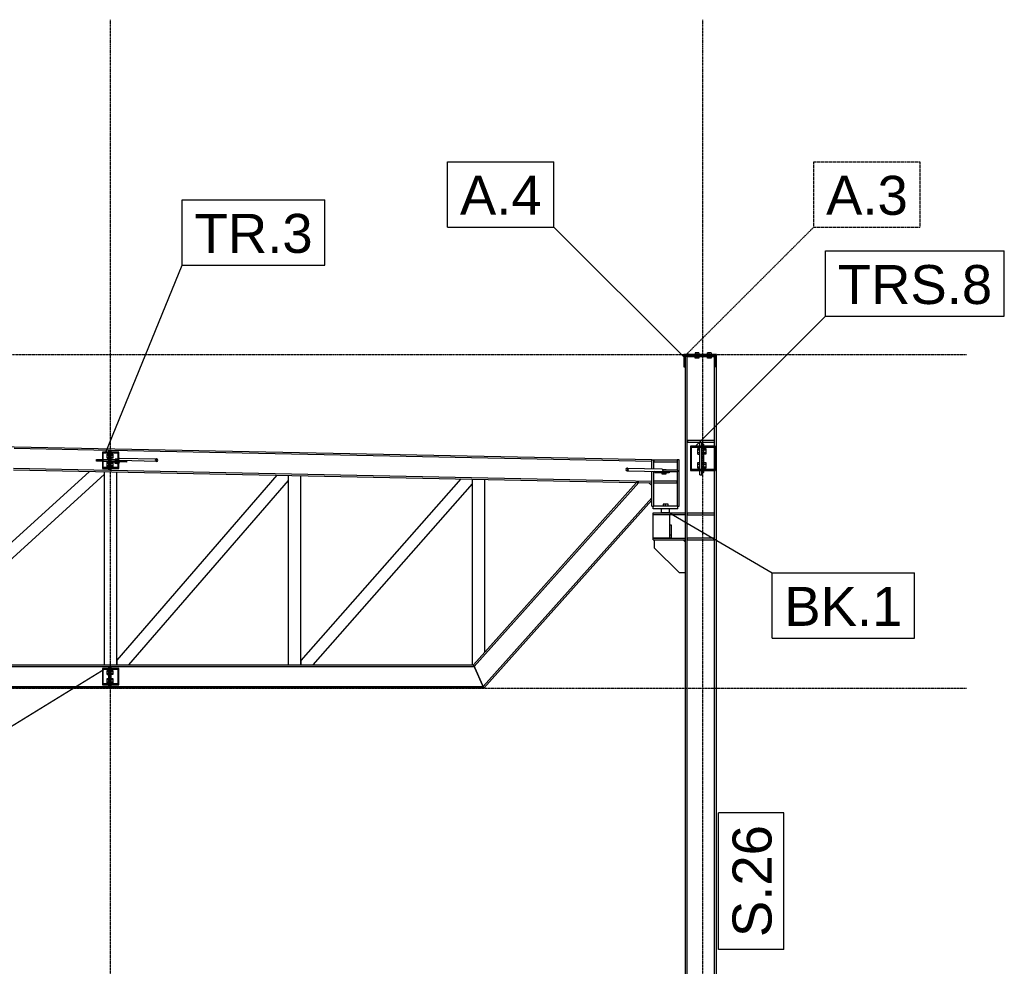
# Model space of a CAD drawing. Header units: millimetres. Extents: x 0 to 42000, y 0 to 29700.
# Tile 23 of 29: x 23955 to 28776, y 9554 to 14192. Entities that reach past the tile are written whole.
import ezdxf

# ---------------------------------------------------------------- set-up
doc = ezdxf.new("R2010")
doc.units = ezdxf.units.MM
doc.linetypes.add('DXK_LINE_DOT2', pattern=[3.9198, 1.9599, -1.9599])
doc.linetypes.add('DXK_LINE_DOT3', pattern=[5.9187, 2.979, -0.9799, 0.9799, -0.9799])
for name, color, linetype in [('TS_INNE_OBIEKTY', 7, 'Continuous'), ('TS_LINIE_WIDOCZNE', 7, 'Continuous'), ('TS_OPISY', 7, 'Continuous'), ('TS_OPISY_LINIE', 7, 'Continuous'), ('TS_OPISY_RAMKA', 7, 'Continuous'), ('TS_WYPELNIENIE', 7, 'Continuous')]:
    doc.layers.add(name, color=color, linetype=linetype)
doc.styles.add('Arial', font='ARIAL.TTF', dxfattribs={"height": 0.2})

# ---------------------------------------------------------------- blocks, each defined once
blk = doc.blocks.new('Part-293068075-1338 - 1320')
at = {"layer": 'TS_LINIE_WIDOCZNE', "color": 1, "linetype": 'Continuous'}
for p, q in [((27214.7, 7561.5), (27214.7, 12541.5)), ((27223.7, 12541.5), (27214.7, 12541.5)), ((27223.7, 7561.5), (27223.7, 12541.5)), ((27357.7, 12102.7), (27357.7, 12541.5)), ((27357.7, 12541.5), (27362.7, 12541.5)), ((27366.7, 7841.5), (27366.7, 12491.5)), ((27357.7, 7841.5), (27357.7, 11982.7)), ((27357.7, 7764.5), (27357.7, 7838.5)), ((27357.7, 7561.5), (27357.7, 7761.5)), ((27366.7, 7561.5), (27366.7, 7761.5))]:
    blk.add_line(p, q, dxfattribs=at)
blk = doc.blocks.new('Part-293068075-1742 - 1320')
at = {"layer": 'TS_LINIE_WIDOCZNE', "color": 1, "linetype": 'Continuous'}
for p, q in [((27060.7, 12035.2), (27174.7, 12035.2)), ((27060.7, 12035.2), (27060.7, 12025.2)), ((27060.7, 12025.2), (27174.7, 12025.2)), ((27174.7, 12035.2), (27174.7, 12025.2))]:
    blk.add_line(p, q, dxfattribs=at)
blk = doc.blocks.new('Part-293068075-1354 - 1320')
at = {"layer": 'TS_WYPELNIENIE', "linetype": 'Continuous'}
h = blk.add_hatch(dxfattribs=at)
h.set_pattern_fill('', color=256, scale=70, style=0, pattern_type=0)
h.set_pattern_definition([(45, (27206.73, 12551.52), (-157.15, 157.15), [])])
h.paths.add_polyline_path([(27366.7, 12551.5), (27206.7, 12551.5), (27206.7, 12491.5), (27210.7, 12491.5), (27210.7, 12547.5), (27362.7, 12547.5), (27362.7, 12491.5), (27366.7, 12491.5)])
at = {"layer": 'TS_INNE_OBIEKTY', "color": 1, "linetype": 'Continuous'}
for p, q in [((27366.7, 12551.5), (27206.7, 12551.5)), ((27206.7, 12551.5), (27206.7, 12491.5)), ((27210.7, 12491.5), (27210.7, 12547.5)), ((27210.7, 12547.5), (27362.7, 12547.5)), ((27362.7, 12547.5), (27362.7, 12491.5)), ((27366.7, 12491.5), (27366.7, 12551.5)), ((27206.7, 12491.5), (27210.7, 12491.5)), ((27362.7, 12491.5), (27366.7, 12491.5))]:
    blk.add_line(p, q, dxfattribs=at)
blk = doc.blocks.new('Part-293068075-1750 - 1320')
at = {"layer": 'TS_LINIE_WIDOCZNE', "color": 1, "linetype": 'Continuous'}
for p, q in [((27224.7, 11766.1), (27224.7, 11776.1)), ((27224.7, 11776.1), (27356.7, 11776.1)), ((27224.7, 11766.1), (27356.7, 11766.1)), ((27356.7, 11766.1), (27356.7, 11776.1))]:
    blk.add_line(p, q, dxfattribs=at)
blk = doc.blocks.new('Part-293068075-1359 - 1320')
at = {"layer": 'TS_WYPELNIENIE', "linetype": 'Continuous'}
h = blk.add_hatch(dxfattribs=at)
h.set_pattern_fill('', color=256, scale=70, style=0, pattern_type=0)
h.set_pattern_definition([(45, (27240.23, 12102.66), (-157.15, 157.15), [])])
h.paths.add_polyline_path([(27360.2, 12102.7), (27240.2, 12102.7), (27240.2, 11982.7), (27360.2, 11982.7)])
h.paths.add_polyline_path([(27245.2, 11987.7), (27245.2, 12097.7), (27355.2, 12097.7), (27355.2, 11987.7)])
at = {"layer": 'TS_INNE_OBIEKTY', "color": 1, "linetype": 'Continuous'}
for p, q in [((27360.2, 12102.7), (27240.2, 12102.7)), ((27240.2, 12102.7), (27240.2, 11982.7)), ((27360.2, 11982.7), (27360.2, 12102.7)), ((27245.2, 12097.7), (27355.2, 12097.7)), ((27245.2, 11987.7), (27245.2, 12097.7)), ((27355.2, 12097.7), (27355.2, 11987.7)), ((27240.2, 11982.7), (27360.2, 11982.7)), ((27355.2, 11987.7), (27245.2, 11987.7))]:
    blk.add_line(p, q, dxfattribs=at)
blk = doc.blocks.new('Part-293068075-1732 - 1320')
at = {"layer": 'TS_LINIE_WIDOCZNE', "color": 1, "linetype": 'Continuous'}
for p, q in [((27056.7, 11767.6), (27056.7, 11776.1)), ((27056.7, 11776.1), (27214.7, 11776.1)), ((27056.7, 11767.6), (27214.7, 11767.6)), ((27056.7, 11643.1), (27056.7, 11651.6)), ((27056.7, 11651.6), (27214.7, 11651.6)), ((27056.7, 11643.1), (27214.7, 11643.1))]:
    blk.add_line(p, q, dxfattribs=at)
blk = doc.blocks.new('Bolt-293068075-1688 - 1320')
at = {"layer": 'TS_INNE_OBIEKTY', "color": 1, "linetype": 'Continuous'}
for p, q in [((24383.7, 10983.1), (24383.7, 11003.9)), ((24383.7, 11003.9), (24391.2, 11003.9)), ((24383.7, 10998.7), (24391.2, 10998.7)), ((24403.2, 11003.9), (24410.7, 11003.9)), ((24403.2, 10998.7), (24410.7, 10998.7)), ((24410.7, 11003.9), (24410.7, 10983.1)), ((24383.7, 10988.3), (24391.2, 10988.3)), ((24383.7, 10983.1), (24391.2, 10983.1)), ((24383.7, 10943.1), (24383.7, 10963.9)), ((24383.7, 10963.9), (24391.2, 10963.9)), ((24383.7, 10958.7), (24391.2, 10958.7)), ((24383.7, 10948.3), (24391.2, 10948.3)), ((24403.2, 10988.3), (24410.7, 10988.3)), ((24410.7, 10983.1), (24403.2, 10983.1)), ((24403.2, 10963.9), (24410.7, 10963.9)), ((24403.2, 10958.7), (24410.7, 10958.7)), ((24403.2, 10948.3), (24410.7, 10948.3)), ((24410.7, 10963.9), (24410.7, 10943.1)), ((24383.7, 10943.1), (24391.2, 10943.1)), ((24410.7, 10943.1), (24403.2, 10943.1))]:
    blk.add_line(p, q, dxfattribs=at)
blk = doc.blocks.new('Part-293068075-1734 - 1320')
at = {"layer": 'TS_LINIE_WIDOCZNE', "color": 1, "linetype": 'Continuous'}
for p, q in [((27056.7, 11767.6), (27136.7, 11767.6)), ((27056.7, 11651.6), (27056.7, 11767.6)), ((27136.7, 11767.6), (27136.7, 11651.6)), ((27136.7, 11651.6), (27056.7, 11651.6))]:
    blk.add_line(p, q, dxfattribs=at)
blk = doc.blocks.new('Bolt-293068075-2255 - 1320')
at = {"layer": 'TS_INNE_OBIEKTY', "color": 1, "linetype": 'Continuous'}
for p, q in [((24422.1, 12018.2), (24422.2, 12025.5)), ((24430.2, 12018), (24422.1, 12018.2)), ((24423.6, 12018.1), (24422.1, 12018.2)), ((24422.6, 12039.2), (24422.5, 12037.5)), ((24422.6, 12039.2), (24430.7, 12039)), ((24424.1, 12039.1), (24422.6, 12039.2)), ((24433.3, 12017.9), (24423.6, 12018.1)), ((24433.8, 12038.9), (24424.1, 12039.1)), ((24430.4, 12025.4), (24430.2, 12018)), ((24430.2, 12018), (24436.2, 12017.8)), ((24430.6, 12037.5), (24430.7, 12039)), ((24430.7, 12039), (24436.2, 12038.8)), ((24433.3, 12017.9), (24436.2, 12017.9)), ((24436.2, 12038.9), (24433.8, 12038.9)), ((24441.4, 12017.7), (24440.2, 12017.8)), ((24440.2, 12017.8), (24441.4, 12017.7)), ((24441.6, 12025.1), (24441.4, 12017.7))]:
    blk.add_line(p, q, dxfattribs=at)
blk = doc.blocks.new('Part-293068075-2257 - 1320')
at = {"layer": 'TS_LINIE_WIDOCZNE', "color": 1, "linetype": 'Continuous'}
for p, q in [((27065.1, 11979.1), (27065, 11973.1)), ((27065, 11973.1), (27097.9, 11972.6)), ((27101.9, 11972.6), (27065, 11973.1)), ((27065.1, 11979.1), (27102, 11978.6)), ((27097.9, 11972.6), (27117.5, 11972.2)), ((27102, 11978.6), (27101.9, 11972.6)), ((27134.7, 11972), (27101.9, 11972.6)), ((27102, 11978.6), (27121.8, 11978.2)), ((27126.7, 11972.1), (27117.5, 11972.2)), ((27134.7, 11972), (27126.7, 11972.1)), ((27134.8, 11976.7), (27134.7, 11972))]:
    blk.add_line(p, q, dxfattribs=at)
blk = doc.blocks.new('Part-293068075-1637 - 1320')
at = {"layer": 'TS_LINIE_WIDOCZNE', "color": 1, "linetype": 'Continuous'}
for p, q in [((24391.2, 12081.5), (24397.2, 12081.5)), ((24391.2, 12073.5), (24391.2, 12081.5)), ((24391.2, 11997.5), (24391.2, 12069.5)), ((24391.2, 11985.5), (24391.2, 11993.5)), ((24397.2, 11985.5), (24391.2, 11985.5))]:
    blk.add_line(p, q, dxfattribs=at)
blk = doc.blocks.new('Part-293068075-1752 - 1320')
at = {"layer": 'TS_LINIE_WIDOCZNE', "color": 1, "linetype": 'Continuous'}
for p, q in [((27178.2, 11808.1), (27057.2, 11808.1)), ((27057.2, 11796.1), (27057.2, 11808.1)), ((27178.2, 11796.1), (27057.2, 11796.1)), ((27178.2, 11796.1), (27178.2, 11808.1))]:
    blk.add_line(p, q, dxfattribs=at)
blk = doc.blocks.new('Bolt-293068075-1756 - 1320')
at = {"layer": 'TS_INNE_OBIEKTY', "color": 1, "linetype": 'Continuous'}
for p, q in [((27129.7, 11818.1), (27105.7, 11818.1)), ((27105.7, 11818.1), (27105.7, 11808.1)), ((27117.7, 11808.1), (27117.7, 11818.1)), ((27129.7, 11808.1), (27129.7, 11818.1))]:
    blk.add_line(p, q, dxfattribs=at)
blk = doc.blocks.new('Part-293068075-1467 - 1320')
at = {"layer": 'TS_LINIE_WIDOCZNE', "color": 1, "linetype": 'Continuous'}
for p, q in [((27219.7, 12547.5), (27219.7, 12541.5)), ((27219.7, 12541.5), (27361.7, 12541.5)), ((27361.7, 12541.5), (27361.7, 12547.5))]:
    blk.add_line(p, q, dxfattribs=at)
blk = doc.blocks.new('Bolt-293068075-1468 - 1320')
at = {"layer": 'TS_INNE_OBIEKTY', "color": 1, "linetype": 'Continuous'}
for p, q in [((27280.7, 12559.4), (27262.7, 12559.4)), ((27262.7, 12559.4), (27262.7, 12551.5)), ((27262.7, 12533.6), (27262.7, 12541.5)), ((27271.7, 12551.5), (27271.7, 12559.4)), ((27271.7, 12533.6), (27271.7, 12541.5)), ((27280.7, 12559.4), (27280.7, 12551.5)), ((27280.7, 12541.5), (27280.7, 12533.6)), ((27340.7, 12559.4), (27322.7, 12559.4)), ((27322.7, 12551.5), (27322.7, 12559.4)), ((27322.7, 12533.6), (27322.7, 12541.5)), ((27331.7, 12551.5), (27331.7, 12559.4)), ((27331.7, 12533.6), (27331.7, 12541.5)), ((27340.7, 12559.4), (27340.7, 12551.5)), ((27340.7, 12541.5), (27340.7, 12533.6)), ((27280.7, 12533.6), (27262.7, 12533.6)), ((27340.7, 12533.6), (27322.7, 12533.6))]:
    blk.add_line(p, q, dxfattribs=at)
blk = doc.blocks.new('Bolt-293068075-1469 - 1320')
at = {"layer": 'TS_INNE_OBIEKTY', "color": 1, "linetype": 'Continuous'}
for p, q in [((27280.7, 12559.4), (27262.7, 12559.4)), ((27262.7, 12559.4), (27262.7, 12551.5)), ((27271.7, 12551.5), (27271.7, 12559.4)), ((27280.7, 12559.4), (27280.7, 12551.5)), ((27340.7, 12559.4), (27322.7, 12559.4)), ((27322.7, 12551.5), (27322.7, 12559.4)), ((27331.7, 12551.5), (27331.7, 12559.4)), ((27340.7, 12559.4), (27340.7, 12551.5))]:
    blk.add_line(p, q, dxfattribs=at)
blk = doc.blocks.new('Part-293068075-1617 - 1320')
at = {"layer": 'TS_LINIE_WIDOCZNE', "color": 1, "linetype": 'Continuous'}
for p, q in [((27356.7, 12130.7), (27224.7, 12130.7)), ((27224.7, 12130.7), (27224.7, 12122.7)), ((27224.7, 12122.7), (27285.2, 12122.7)), ((27295.2, 12122.7), (27356.7, 12122.7)), ((27356.7, 12122.7), (27356.7, 12130.7))]:
    blk.add_line(p, q, dxfattribs=at)
blk = doc.blocks.new('Part-293068075-1475 - 1320')
at = {"layer": 'TS_LINIE_WIDOCZNE', "color": 1, "linetype": 'Continuous'}
for p, q in [((19710.2, 11030.5), (26176.9, 11030.5)), ((19710.2, 11022.5), (24397.2, 11022.5)), ((24403.2, 11022.5), (26180.5, 11022.5)), ((26176.9, 11030.5), (26227.9, 10916.5)), ((19710.2, 10924.5), (24397.2, 10924.5)), ((26227.9, 10916.5), (19710.2, 10916.5)), ((24403.2, 10924.5), (26224.4, 10924.5))]:
    blk.add_line(p, q, dxfattribs=at)
blk = doc.blocks.new('Part-293068075-1476 - 1320')
at = {"layer": 'TS_LINIE_WIDOCZNE', "color": 1, "linetype": 'Continuous'}
for p, q in [((19710.2, 12184.3), (27051.2, 12037.2)), ((23927.5, 12091.8), (24397.2, 12082.4)), ((24403.2, 12082.3), (27051.2, 12029.2)), ((27051.2, 12035.2), (27051.2, 12037.2)), ((23925.4, 11985.8), (27051.2, 11923.2)), ((23925.6, 11993.8), (24397.2, 11984.4)), ((24403.2, 11984.3), (27051.2, 11931.2))]:
    blk.add_line(p, q, dxfattribs=at)
blk = doc.blocks.new('Part-293068075-1477 - 1320')
at = {"layer": 'TS_LINIE_WIDOCZNE', "color": 1, "linetype": 'Continuous'}
for p, q in [((26976.1, 11924.7), (26176.9, 11030.5)), ((26180.5, 11022.5), (26986.7, 11924.5)), ((26986.7, 11924.5), (26976.1, 11924.7)), ((27035.9, 11923.5), (27051.2, 11909.8)), ((26224.4, 10924.5), (27051.2, 11849.7)), ((27051.2, 11837.7), (26227.9, 10916.5)), ((26227.9, 10916.5), (26176.9, 11030.5))]:
    blk.add_line(p, q, dxfattribs=at)
blk = doc.blocks.new('Bolt-293068075-1615 - 1320')
at = {"layer": 'TS_INNE_OBIEKTY', "color": 1, "linetype": 'Continuous'}
for p, q in [((27275.2, 12063.8), (27275.2, 12091.5)), ((27275.2, 12091.5), (27285.2, 12091.5)), ((27275.2, 12084.6), (27285.2, 12084.6)), ((27275.2, 12070.7), (27285.2, 12070.7)), ((27275.2, 12063.8), (27285.2, 12063.8)), ((27305.2, 12091.5), (27315.2, 12091.5)), ((27305.2, 12084.6), (27315.2, 12084.6)), ((27305.2, 12070.7), (27315.2, 12070.7)), ((27315.2, 12063.8), (27305.2, 12063.8)), ((27315.2, 12091.5), (27315.2, 12063.8)), ((27275.2, 11993.8), (27275.2, 12021.5)), ((27275.2, 12021.5), (27285.2, 12021.5)), ((27275.2, 12014.6), (27285.2, 12014.6)), ((27305.2, 12021.5), (27315.2, 12021.5)), ((27305.2, 12014.6), (27315.2, 12014.6)), ((27315.2, 12021.5), (27315.2, 11993.8)), ((27275.2, 12000.7), (27285.2, 12000.7)), ((27275.2, 11993.8), (27285.2, 11993.8)), ((27305.2, 12000.7), (27315.2, 12000.7)), ((27315.2, 11993.8), (27305.2, 11993.8))]:
    blk.add_line(p, q, dxfattribs=at)
blk = doc.blocks.new('Part-293068075-1486 - 1320')
at = {"layer": 'TS_WYPELNIENIE', "linetype": 'Continuous'}
h = blk.add_hatch(dxfattribs=at)
h.set_pattern_fill('', color=256, scale=70, style=0, pattern_type=0)
h.set_pattern_definition([(45, (24360.23, 11013.52), (-157.15, 157.15), [])])
h.paths.add_polyline_path([(24440.2, 11013.5), (24360.2, 11013.5), (24360.2, 10933.5), (24440.2, 10933.5)])
h.paths.add_polyline_path([(24364.2, 10937.5), (24364.2, 11009.5), (24436.2, 11009.5), (24436.2, 10937.5)])
at = {"layer": 'TS_INNE_OBIEKTY', "color": 1, "linetype": 'Continuous'}
for p, q in [((24440.2, 11013.5), (24360.2, 11013.5)), ((24360.2, 11013.5), (24360.2, 10933.5)), ((24364.2, 11009.5), (24436.2, 11009.5)), ((24364.2, 10937.5), (24364.2, 11009.5)), ((24436.2, 11009.5), (24436.2, 10937.5)), ((24440.2, 10933.5), (24440.2, 11013.5)), ((24360.2, 10933.5), (24440.2, 10933.5)), ((24436.2, 10937.5), (24364.2, 10937.5))]:
    blk.add_line(p, q, dxfattribs=at)
blk = doc.blocks.new('Part-293068075-1488 - 1320')
at = {"layer": 'TS_WYPELNIENIE', "linetype": 'Continuous'}
h = blk.add_hatch(dxfattribs=at)
h.set_pattern_fill('', color=256, scale=70, style=0, pattern_type=0)
h.set_pattern_definition([(45, (24360.23, 12073.48), (-157.15, 157.15), [])])
h.paths.add_polyline_path([(24440.2, 12073.5), (24360.2, 12073.5), (24360.2, 11993.5), (24440.2, 11993.5)])
h.paths.add_polyline_path([(24364.2, 11997.5), (24364.2, 12069.5), (24436.2, 12069.5), (24436.2, 11997.5)])
at = {"layer": 'TS_INNE_OBIEKTY', "color": 1, "linetype": 'Continuous'}
for p, q in [((24440.2, 12073.5), (24360.2, 12073.5)), ((24360.2, 12073.5), (24360.2, 11993.5)), ((24364.2, 12069.5), (24436.2, 12069.5)), ((24364.2, 11997.5), (24364.2, 12069.5)), ((24436.2, 12069.5), (24436.2, 11997.5)), ((24440.2, 11993.5), (24440.2, 12073.5)), ((24360.2, 11993.5), (24440.2, 11993.5)), ((24436.2, 11997.5), (24364.2, 11997.5))]:
    blk.add_line(p, q, dxfattribs=at)
blk = doc.blocks.new('Part-293068075-1635 - 1320')
at = {"layer": 'TS_LINIE_WIDOCZNE', "color": 1, "linetype": 'Continuous'}
for p, q in [((24331.2, 12029.5), (24331.2, 12037.5)), ((24331.2, 12037.5), (24360.2, 12037.5)), ((24360.2, 12029.5), (24331.2, 12029.5)), ((24351.2, 12029.5), (24351.2, 12037.5)), ((24364.2, 12037.5), (24391.2, 12037.5)), ((24364.2, 12029.5), (24391.2, 12029.5))]:
    blk.add_line(p, q, dxfattribs=at)
blk = doc.blocks.new('Part-293068075-1613 - 1320')
at = {"layer": 'TS_LINIE_WIDOCZNE', "color": 1, "linetype": 'Continuous'}
for p, q in [((27285.2, 12102.7), (27285.2, 12122.7)), ((27285.2, 12122.7), (27295.2, 12122.7)), ((27295.2, 12112.7), (27295.2, 12122.7)), ((27285.2, 11987.7), (27285.2, 12097.7)), ((27285.2, 11962.7), (27285.2, 11982.7)), ((27285.2, 11962.7), (27295.2, 11962.7)), ((27295.2, 11962.7), (27295.2, 11972.7))]:
    blk.add_line(p, q, dxfattribs=at)
blk = doc.blocks.new('GridLine-293068075-2307 - 1320')
at = {"layer": 'TS_INNE_OBIEKTY', "color": 4, "linetype": 'DXK_LINE_DOT3'}
blk.add_line((24400.2, 6281.5), (24400.2, 14191.5), dxfattribs=at)
at = {"layer": 'TS_INNE_OBIEKTY', "color": 4, "linetype": 'Continuous'}
for p, q in [((24226.1, 6281.5), (24574.4, 6281.5)), ((24226.1, 5881.5), (24226.1, 6281.5)), ((24574.4, 5881.5), (24574.4, 6281.5)), ((24226.1, 5881.5), (24574.4, 5881.5))]:
    blk.add_line(p, q, dxfattribs=at)
at = {"layer": 'TS_INNE_OBIEKTY', "color": 2, "linetype": 'Continuous', "style": 'Arial'}
blk.add_text('5', height=191, dxfattribs=at).set_placement((24326.1, 5981.5))
blk = doc.blocks.new('Part-293068075-1614 - 1320')
at = {"layer": 'TS_LINIE_WIDOCZNE', "color": 1, "linetype": 'Continuous'}
for p, q in [((27295.2, 12102.7), (27295.2, 12112.7)), ((27295.2, 12112.7), (27305.2, 12112.7)), ((27305.2, 12102.7), (27305.2, 12112.7)), ((27295.2, 11987.7), (27295.2, 12097.7)), ((27305.2, 11987.7), (27305.2, 12097.7)), ((27295.2, 11972.7), (27295.2, 11982.7)), ((27305.2, 11972.7), (27295.2, 11972.7)), ((27305.2, 11972.7), (27305.2, 11982.7))]:
    blk.add_line(p, q, dxfattribs=at)
blk = doc.blocks.new('Part-293068075-1634 - 1320')
at = {"layer": 'TS_LINIE_WIDOCZNE', "color": 1, "linetype": 'Continuous'}
for p, q in [((24397.2, 12073.5), (24397.2, 12083.5)), ((24397.2, 12083.5), (24403.2, 12083.5)), ((24397.2, 11997.5), (24397.2, 12069.5)), ((24403.2, 12073.5), (24403.2, 12083.5)), ((24403.2, 11997.5), (24403.2, 12069.5)), ((24397.2, 11983.5), (24397.2, 11993.5)), ((24403.2, 11983.5), (24397.2, 11983.5)), ((24403.2, 11983.5), (24403.2, 11993.5))]:
    blk.add_line(p, q, dxfattribs=at)
blk = doc.blocks.new('Part-293068075-1636 - 1320')
at = {"layer": 'TS_LINIE_WIDOCZNE', "color": 1, "linetype": 'Continuous'}
for p, q in [((24403.2, 12037.5), (24436.2, 12037.5)), ((24403.2, 12029.5), (24420.8, 12029.5)), ((24457.2, 12030.9), (24457.2, 12031))]:
    blk.add_line(p, q, dxfattribs=at)
blk = doc.blocks.new('Bolt-293068075-1640 - 1320')
at = {"layer": 'TS_INNE_OBIEKTY', "color": 1, "linetype": 'Continuous'}
for p, q in [((24383.7, 12043.1), (24383.7, 12063.9)), ((24383.7, 12063.9), (24391.2, 12063.9)), ((24383.7, 12058.7), (24391.2, 12058.7)), ((24403.2, 12063.9), (24410.7, 12063.9)), ((24403.2, 12058.7), (24410.7, 12058.7)), ((24410.7, 12063.9), (24410.7, 12043.1)), ((24383.7, 12048.3), (24391.2, 12048.3)), ((24383.7, 12043.1), (24391.2, 12043.1)), ((24383.7, 12003.1), (24383.7, 12023.9)), ((24383.7, 12023.9), (24391.2, 12023.9)), ((24383.7, 12018.7), (24391.2, 12018.7)), ((24383.7, 12008.3), (24391.2, 12008.3)), ((24403.2, 12048.3), (24410.7, 12048.3)), ((24410.7, 12043.1), (24403.2, 12043.1)), ((24403.2, 12023.9), (24410.7, 12023.9)), ((24403.2, 12018.7), (24410.7, 12018.7)), ((24403.2, 12008.3), (24410.7, 12008.3)), ((24410.7, 12023.9), (24410.7, 12003.1)), ((24383.7, 12003.1), (24391.2, 12003.1)), ((24410.7, 12003.1), (24403.2, 12003.1))]:
    blk.add_line(p, q, dxfattribs=at)
blk = doc.blocks.new('Part-293068075-1686 - 1320')
at = {"layer": 'TS_LINIE_WIDOCZNE', "color": 1, "linetype": 'Continuous'}
for p, q in [((24397.2, 11013.5), (24397.2, 11023.5)), ((24397.2, 11023.5), (24403.2, 11023.5)), ((24397.2, 10937.5), (24397.2, 11009.5)), ((24403.2, 11013.5), (24403.2, 11023.5)), ((24403.2, 10937.5), (24403.2, 11009.5)), ((24397.2, 10923.5), (24397.2, 10933.5)), ((24403.2, 10923.5), (24397.2, 10923.5)), ((24403.2, 10923.5), (24403.2, 10933.5))]:
    blk.add_line(p, q, dxfattribs=at)
blk = doc.blocks.new('Part-293068075-1687 - 1320')
at = {"layer": 'TS_LINIE_WIDOCZNE', "color": 1, "linetype": 'Continuous'}
for p, q in [((24391.2, 11021.5), (24397.2, 11021.5)), ((24391.2, 11013.5), (24391.2, 11021.5)), ((24391.2, 10937.5), (24391.2, 11009.5)), ((24391.2, 10925.5), (24391.2, 10933.5)), ((24397.2, 10925.5), (24391.2, 10925.5))]:
    blk.add_line(p, q, dxfattribs=at)
blk = doc.blocks.new('GridLine-293068075-2311 - 1320')
at = {"layer": 'TS_INNE_OBIEKTY', "color": 4, "linetype": 'DXK_LINE_DOT3'}
blk.add_line((2766.4, 10916.5), (28590.7, 10916.5), dxfattribs=at)
blk = doc.blocks.new('Part-293068075-1731 - 1320')
at = {"layer": 'TS_LINIE_WIDOCZNE', "color": 1, "linetype": 'Continuous'}
for p, q in [((27051.2, 11991.6), (27051.2, 12035.2)), ((27051.2, 12035.2), (27059.7, 12035.2)), ((27059.7, 12035.2), (27060.7, 12035.2)), ((27059.7, 11991.4), (27059.7, 12035.2)), ((27184.2, 12035.2), (27174.7, 12035.2)), ((27175.7, 11984.7), (27175.7, 12035.2)), ((27184.2, 11808.1), (27184.2, 12035.2)), ((27051.2, 11808.1), (27051.2, 11979.6)), ((27059.7, 11808.1), (27059.7, 11979.4)), ((27175.7, 11808.1), (27175.7, 11976.7)), ((27051.2, 11808.1), (27059.7, 11808.1)), ((27175.7, 11808.1), (27184.2, 11808.1))]:
    blk.add_line(p, q, dxfattribs=at)
blk = doc.blocks.new('Part-293068075-1735 - 1320')
at = {"layer": 'TS_LINIE_WIDOCZNE', "color": 1, "linetype": 'Continuous'}
for p, q in [((27064.2, 11603.1), (27064.2, 11643.1)), ((27214.7, 11632.6), (27204.2, 11643.1)), ((27224.2, 11623.1), (27223.7, 11623.6)), ((27224.2, 11483.1), (27224.2, 11623.1)), ((27184.2, 11483.1), (27064.2, 11603.1)), ((27184.2, 11483.1), (27214.7, 11483.1)), ((27223.7, 11483.1), (27224.2, 11483.1))]:
    blk.add_line(p, q, dxfattribs=at)
blk = doc.blocks.new('Part-293068075-1737 - 1320')
at = {"layer": 'TS_LINIE_WIDOCZNE', "color": 1, "linetype": 'Continuous'}
for p, q in [((27085.7, 11978.8), (27085.7, 11978.9)), ((27175.7, 11984.7), (27104.6, 11984.7)), ((27105.7, 11978.5), (27105.7, 11984.7)), ((27175.7, 11976.7), (27121.8, 11976.7)), ((27175.7, 11984.7), (27175.7, 11976.7))]:
    blk.add_line(p, q, dxfattribs=at)
blk = doc.blocks.new('Part-293068075-1745 - 1320')
at = {"layer": 'TS_LINIE_WIDOCZNE', "color": 1, "linetype": 'Continuous'}
for p, q in [((27060.7, 11923.2), (27060.7, 11933.2)), ((27060.7, 11933.2), (27174.7, 11933.2)), ((27060.7, 11923.2), (27174.7, 11923.2)), ((27174.7, 11923.2), (27174.7, 11933.2))]:
    blk.add_line(p, q, dxfattribs=at)
blk = doc.blocks.new('Part-293068075-1749 - 1320')
at = {"layer": 'TS_LINIE_WIDOCZNE', "color": 1, "linetype": 'Continuous'}
for p, q in [((27224.7, 11643.1), (27224.7, 11653.1)), ((27224.7, 11653.1), (27356.7, 11653.1)), ((27224.7, 11643.1), (27356.7, 11643.1)), ((27356.7, 11643.1), (27356.7, 11653.1))]:
    blk.add_line(p, q, dxfattribs=at)
blk = doc.blocks.new('Part-293068075-1755 - 1320')
at = {"layer": 'TS_LINIE_WIDOCZNE', "color": 1, "linetype": 'Continuous'}
for p, q in [((27137.7, 11796.1), (27097.7, 11796.1)), ((27097.7, 11776.1), (27097.7, 11796.1)), ((27137.7, 11776.1), (27097.7, 11776.1)), ((27137.7, 11776.1), (27137.7, 11796.1))]:
    blk.add_line(p, q, dxfattribs=at)
blk = doc.blocks.new('Part-293068075-1759 - 1320')
at = {"layer": 'TS_LINIE_WIDOCZNE', "color": 1, "linetype": 'Continuous'}
for p, q in [((27136.7, 11717.6), (27144.7, 11717.6)), ((27144.7, 11717.6), (27144.7, 11652.6)), ((27136.7, 11667.6), (27144.7, 11667.6)), ((27136.7, 11652.6), (27144.7, 11652.6))]:
    blk.add_line(p, q, dxfattribs=at)
blk = doc.blocks.new('Part-293068075-2254 - 1320')
at = {"layer": 'TS_LINIE_WIDOCZNE', "color": 1, "linetype": 'Continuous'}
for p, q in [((24407.8, 12025.9), (24407.8, 12029.5)), ((24407.8, 12025.9), (24436.2, 12025.2)), ((24420.9, 12031.6), (24436.2, 12031.2)), ((24440.2, 12031.2), (24440.7, 12031.1)), ((24440.2, 12025.1), (24440.6, 12025.1)), ((24440.6, 12025.1), (24440.7, 12031.1)), ((24477.5, 12024.6), (24440.6, 12025.1)), ((24440.7, 12031.1), (24477.6, 12030.6)), ((24477.6, 12030.6), (24477.5, 12024.6))]:
    blk.add_line(p, q, dxfattribs=at)
blk = doc.blocks.new('Part-293068075-1871 - 1320')
at = {"layer": 'TS_LINIE_WIDOCZNE', "color": 1, "linetype": 'Continuous'}
for p, q in [((24370.2, 11030.5), (24370.2, 11976.9)), ((24430.2, 11030.5), (24430.2, 11975.7))]:
    blk.add_line(p, q, dxfattribs=at)
blk = doc.blocks.new('Part-293068075-1872 - 1320')
at = {"layer": 'TS_LINIE_WIDOCZNE', "color": 1, "linetype": 'Continuous'}
for p, q in [((25271.3, 11030.5), (25271.3, 11958.9)), ((25331.3, 11030.5), (25331.3, 11957.7))]:
    blk.add_line(p, q, dxfattribs=at)
blk = doc.blocks.new('Part-293068075-1873 - 1320')
at = {"layer": 'TS_LINIE_WIDOCZNE', "color": 1, "linetype": 'Continuous'}
for p, q in [((26172.4, 11030.5), (26172.4, 11940.8)), ((26232.4, 11092.6), (26232.4, 11939.6)), ((26176.7, 11030.5), (26232.4, 11092.6))]:
    blk.add_line(p, q, dxfattribs=at)
blk = doc.blocks.new('Part-293068075-1876 - 1320')
at = {"layer": 'TS_LINIE_WIDOCZNE', "color": 1, "linetype": 'Continuous'}
for p, q in [((24296.3, 11978.4), (23267.4, 11041.4)), ((23344.5, 11030.5), (24370.2, 11964.6)), ((24370.2, 11964.6), (24370.2, 11976.9)), ((23267.4, 11041.4), (23267.4, 11030.5))]:
    blk.add_line(p, q, dxfattribs=at)
blk = doc.blocks.new('Part-293068075-1877 - 1320')
at = {"layer": 'TS_LINIE_WIDOCZNE', "color": 1, "linetype": 'Continuous'}
for p, q in [((25214.5, 11960), (24430.2, 11054)), ((25271.3, 11933.9), (25271.3, 11958.9)), ((24489.2, 11030.5), (25271.3, 11933.9)), ((24430.2, 11054), (24430.2, 11030.5))]:
    blk.add_line(p, q, dxfattribs=at)
blk = doc.blocks.new('Part-293068075-1878 - 1320')
at = {"layer": 'TS_LINIE_WIDOCZNE', "color": 1, "linetype": 'Continuous'}
for p, q in [((26114.5, 11942), (25331.3, 11053)), ((25391.5, 11030.5), (26172.4, 11917)), ((26172.4, 11917), (26172.4, 11940.8)), ((25331.3, 11053), (25331.3, 11030.5))]:
    blk.add_line(p, q, dxfattribs=at)
blk = doc.blocks.new('Bolt-293068075-2258 - 1320')
at = {"layer": 'TS_INNE_OBIEKTY', "color": 1, "linetype": 'Continuous'}
for p, q in [((27100.8, 11965.1), (27101, 11972.6)), ((27101.9, 11965), (27100.8, 11965.1)), ((27109.2, 11964.9), (27100.8, 11965.1)), ((27101.9, 11972.5), (27102, 11972.5)), ((27102, 11972.5), (27101.9, 11965)), ((27111.4, 11964.8), (27101.9, 11965)), ((27102, 11972.5), (27111.5, 11972.3)), ((27104.4, 11972.5), (27103.6, 11972.5)), ((27103.6, 11972.5), (27104.4, 11972.5)), ((27104.1, 11986), (27111.8, 11985.8)), ((27109.7, 11985.9), (27104.1, 11986)), ((27105.8, 11972.5), (27104.4, 11972.5)), ((27105.6, 11972.5), (27104.5, 11972.5)), ((27108, 11972.4), (27105.6, 11972.5)), ((27107.6, 11972.4), (27105.8, 11972.5)), ((27106.9, 11972.5), (27109.8, 11972.4)), ((27109.7, 11972.4), (27107.6, 11972.4)), ((27111.1, 11972.3), (27108, 11972.4)), ((27109, 11972.4), (27111.2, 11972.4)), ((27118.7, 11964.7), (27109.2, 11964.9)), ((27118.9, 11972.2), (27109.4, 11972.4)), ((27119.2, 11985.7), (27109.7, 11985.9)), ((27111.9, 11972.3), (27109.7, 11972.4)), ((27109.8, 11972.4), (27112.9, 11972.3)), ((27114, 11972.3), (27111.1, 11972.3)), ((27111.2, 11972.4), (27113.3, 11972.3)), ((27111.5, 11972.3), (27111.4, 11964.8)), ((27119.8, 11964.7), (27111.4, 11964.8)), ((27111.5, 11972.3), (27119.9, 11972.2)), ((27111.8, 11985.8), (27120.2, 11985.7)), ((27111.8, 11984.7), (27111.8, 11985.8)), ((27114, 11972.3), (27111.9, 11972.3)), ((27112.9, 11972.3), (27115.3, 11972.3)), ((27113.3, 11972.3), (27115.1, 11972.3)), ((27115.7, 11972.2), (27114, 11972.3)), ((27115.9, 11972.2), (27114, 11972.3)), ((27115.1, 11972.3), (27116.5, 11972.3)), ((27115.3, 11972.3), (27116.4, 11972.2)), ((27116.8, 11972.2), (27115.7, 11972.2)), ((27116.4, 11972.2), (27115.9, 11972.2)), ((27116.4, 11972.2), (27116.4, 11972.3)), ((27116.5, 11972.3), (27117.3, 11972.2)), ((27116.5, 11972.3), (27117.3, 11972.2)), ((27117.4, 11972.2), (27116.8, 11972.2)), ((27117.4, 11972.2), (27116.8, 11972.2)), ((27117.3, 11972.2), (27117.4, 11972.2)), ((27117.3, 11972.2), (27117.4, 11972.2)), ((27117.4, 11972.3), (27117.4, 11972.2)), ((27117.4, 11972.2), (27117.4, 11972.3)), ((27119.8, 11964.7), (27118.7, 11964.7)), ((27119.9, 11972.2), (27118.9, 11972.2)), ((27120.2, 11985.7), (27119.2, 11985.7)), ((27119.9, 11972.2), (27119.8, 11964.7)), ((27120.2, 11984.7), (27120.2, 11985.7))]:
    blk.add_line(p, q, dxfattribs=at)
blk = doc.blocks.new('Part-293068075-1988 - 1320')
at = {"layer": 'TS_WYPELNIENIE', "linetype": 'Continuous'}
h = blk.add_hatch(dxfattribs=at)
h.set_pattern_fill('', color=256, scale=70, style=0, pattern_type=0)
h.set_pattern_definition([(45, (24630.46, 12037.81), (-157.15, 157.15), [])])
h.paths.add_polyline_path([(24632.3, 12033.5), (24630.5, 12037.8), (24625.9, 12039.7), (24621.3, 12038), (24619.3, 12033.8), (24621.1, 12029.5), (24625.7, 12027.7), (24630.3, 12029.3)])
at = {"layer": 'TS_INNE_OBIEKTY', "color": 1, "linetype": 'Continuous'}
for p, q in [((24621.3, 12038), (24619.3, 12033.8)), ((24619.3, 12033.8), (24621.1, 12029.5)), ((24621.1, 12029.5), (24625.7, 12027.7)), ((24625.9, 12039.7), (24621.3, 12038)), ((24625.7, 12027.7), (24630.3, 12029.3)), ((24630.5, 12037.8), (24625.9, 12039.7)), ((24630.3, 12029.3), (24632.3, 12033.5)), ((24632.3, 12033.5), (24630.5, 12037.8))]:
    blk.add_line(p, q, dxfattribs=at)
at = {"layer": 'TS_LINIE_WIDOCZNE', "color": 1, "linetype": 'Continuous'}
for p, q in [((24440.2, 12041.7), (24443.9, 12043.3)), ((24443.7, 12031.3), (24440.2, 12032.9)), ((24625.7, 12027.7), (24443.7, 12031.3)), ((24443.9, 12043.3), (24625.9, 12039.7))]:
    blk.add_line(p, q, dxfattribs=at)
blk = doc.blocks.new('Part-293068075-1989 - 1320')
at = {"layer": 'TS_WYPELNIENIE', "linetype": 'Continuous'}
h = blk.add_hatch(dxfattribs=at)
h.set_pattern_fill('', color=256, scale=70, style=0, pattern_type=0)
h.set_pattern_definition([(45, (26934.4, 11992.12), (-157.15, 157.15), [])])
h.paths.add_polyline_path([(26936.2, 11987.8), (26934.4, 11992.1), (26929.8, 11994), (26925.2, 11992.3), (26923.2, 11988.1), (26925, 11983.8), (26929.6, 11982), (26934.2, 11983.6)])
at = {"layer": 'TS_INNE_OBIEKTY', "color": 1, "linetype": 'Continuous'}
for p, q in [((26925.2, 11992.3), (26923.2, 11988.1)), ((26923.2, 11988.1), (26925, 11983.8)), ((26925, 11983.8), (26929.6, 11982)), ((26929.8, 11994), (26925.2, 11992.3)), ((26929.6, 11982), (26934.2, 11983.6)), ((26934.4, 11992.1), (26929.8, 11994)), ((26934.2, 11983.6), (26936.2, 11987.8)), ((26936.2, 11987.8), (26934.4, 11992.1))]:
    blk.add_line(p, q, dxfattribs=at)
at = {"layer": 'TS_LINIE_WIDOCZNE', "color": 1, "linetype": 'Continuous'}
for p, q in [((26929.6, 11982), (27099, 11978.6)), ((26929.8, 11994), (27099.3, 11990.6)), ((27099, 11978.6), (27103, 11980.3)), ((27099.3, 11990.6), (27103.1, 11988.8)), ((27104.7, 11984.5), (27103, 11980.3)), ((27103.1, 11988.8), (27104.7, 11984.5))]:
    blk.add_line(p, q, dxfattribs=at)
blk = doc.blocks.new('GridLine-293068075-2308 - 1320')
at = {"layer": 'TS_INNE_OBIEKTY', "color": 4, "linetype": 'DXK_LINE_DOT3'}
blk.add_line((27300.2, 6281.5), (27300.2, 14191.5), dxfattribs=at)
at = {"layer": 'TS_INNE_OBIEKTY', "color": 4, "linetype": 'Continuous'}
for p, q in [((27126.1, 6281.5), (27474.4, 6281.5)), ((27126.1, 5881.5), (27126.1, 6281.5)), ((27474.4, 5881.5), (27474.4, 6281.5)), ((27126.1, 5881.5), (27474.4, 5881.5))]:
    blk.add_line(p, q, dxfattribs=at)
at = {"layer": 'TS_INNE_OBIEKTY', "color": 2, "linetype": 'Continuous', "style": 'Arial'}
blk.add_text('6', height=191, dxfattribs=at).set_placement((27226.1, 5981.5))
blk = doc.blocks.new('GridLine-293068075-2312 - 1320')
at = {"layer": 'TS_INNE_OBIEKTY', "color": 4, "linetype": 'DXK_LINE_DOT3'}
blk.add_line((2766.4, 12551.5), (28590.7, 12551.5), dxfattribs=at)
blk = doc.blocks.new('Mark-293068075-2527 - 1320')
at = {"layer": 'TS_OPISY_LINIE', "linetype": 'Continuous'}
blk.add_line((24376.5, 12073), (24751.5, 12989.2), dxfattribs=at)
at = {"layer": 'TS_OPISY_RAMKA', "linetype": 'Continuous'}
for p, q in [((24751.5, 13309.2), (25449.3, 13309.2)), ((24751.5, 12989.2), (24751.5, 13309.2)), ((25449.3, 12989.2), (25449.3, 13309.2)), ((24751.5, 12989.2), (25449.3, 12989.2))]:
    blk.add_line(p, q, dxfattribs=at)
blk.add_wipeout([(25389.3, 13049.2), (25389.3, 13249.2), (24811.5, 13249.2), (24811.5, 13049.2)]).dxf.layer = 'TS_OPISY_LINIE'
blk.add_wipeout([(25389.3, 13049.2), (25389.3, 13249.2), (24811.5, 13249.2), (24811.5, 13049.2)]).dxf.layer = 'TS_OPISY_LINIE'
at = {"layer": 'TS_OPISY', "style": 'Arial'}
blk.add_text('TR.3', height=191.02, dxfattribs=at).set_placement((24811.5, 13049.2))
blk = doc.blocks.new('Mark-293068075-2638 - 1320')
at = {"layer": 'TS_OPISY_LINIE', "linetype": 'Continuous'}
blk.add_line((27137.7, 11776.1), (27639.1, 11482), dxfattribs=at)
at = {"layer": 'TS_OPISY_RAMKA', "linetype": 'Continuous'}
for p, q in [((27639.1, 11482), (28336.8, 11482)), ((27639.1, 11162), (27639.1, 11482)), ((28336.8, 11162), (28336.8, 11482)), ((27639.1, 11162), (28336.8, 11162))]:
    blk.add_line(p, q, dxfattribs=at)
blk.add_wipeout([(28276.8, 11222), (28276.8, 11422), (27699.1, 11422), (27699.1, 11222)]).dxf.layer = 'TS_OPISY_LINIE'
blk.add_wipeout([(28276.8, 11222), (28276.8, 11422), (27699.1, 11422), (27699.1, 11222)]).dxf.layer = 'TS_OPISY_LINIE'
at = {"layer": 'TS_OPISY', "style": 'Arial'}
blk.add_text('BK.1', height=191.02, dxfattribs=at).set_placement((27699.1, 11222))
blk = doc.blocks.new('Mark-293068075-2461 - 1320')
at = {"layer": 'TS_OPISY_RAMKA', "linetype": 'Continuous'}
for p, q in [((27376.7, 9637.4), (27376.7, 10305.6)), ((27696.7, 10305.6), (27376.7, 10305.6)), ((27696.7, 9637.4), (27696.7, 10305.6)), ((27696.7, 9637.4), (27376.7, 9637.4))]:
    blk.add_line(p, q, dxfattribs=at)
blk.add_wipeout([(27636.7, 10245.6), (27436.7, 10245.6), (27436.7, 9697.4), (27636.7, 9697.4)]).dxf.layer = 'TS_OPISY_LINIE'
blk.add_wipeout([(27636.7, 10245.6), (27436.7, 10245.6), (27436.7, 9697.4), (27636.7, 9697.4)]).dxf.layer = 'TS_OPISY_LINIE'
at = {"layer": 'TS_OPISY', "style": 'Arial'}
blk.add_text('S.26', height=191.02, rotation=90.0002, dxfattribs=at).set_placement((27636.7, 9697.4))
blk = doc.blocks.new('Mark-293068075-2476 - 1320')
at = {"layer": 'TS_OPISY_LINIE', "linetype": 'DXK_LINE_DOT2'}
blk.add_line((27207.2, 12539.2), (27843.6, 13175.6), dxfattribs=at)
at = {"layer": 'TS_OPISY_RAMKA', "linetype": 'DXK_LINE_DOT2'}
for p, q in [((27843.6, 13495.6), (28363.6, 13495.6)), ((27843.6, 13175.6), (27843.6, 13495.6)), ((28363.6, 13175.6), (28363.6, 13495.6)), ((27843.6, 13175.6), (28363.6, 13175.6))]:
    blk.add_line(p, q, dxfattribs=at)
blk.add_wipeout([(28303.6, 13235.6), (28303.6, 13435.6), (27903.6, 13435.6), (27903.6, 13235.6)]).dxf.layer = 'TS_OPISY_LINIE'
blk.add_wipeout([(28303.6, 13235.6), (28303.6, 13435.6), (27903.6, 13435.6), (27903.6, 13235.6)]).dxf.layer = 'TS_OPISY_LINIE'
at = {"layer": 'TS_OPISY', "style": 'Arial'}
blk.add_text('A.3', height=191.02, dxfattribs=at).set_placement((27903.6, 13235.6))
blk = doc.blocks.new('Mark-293068075-2477 - 1320')
at = {"layer": 'TS_OPISY_LINIE', "linetype": 'Continuous'}
blk.add_line((27207.2, 12539.2), (26570.8, 13175.6), dxfattribs=at)
at = {"layer": 'TS_OPISY_RAMKA', "linetype": 'Continuous'}
for p, q in [((26050.8, 13495.6), (26570.8, 13495.6)), ((26050.8, 13175.6), (26050.8, 13495.6)), ((26570.8, 13175.6), (26570.8, 13495.6)), ((26050.8, 13175.6), (26570.8, 13175.6))]:
    blk.add_line(p, q, dxfattribs=at)
blk.add_wipeout([(26510.8, 13235.6), (26510.8, 13435.6), (26110.8, 13435.6), (26110.8, 13235.6)]).dxf.layer = 'TS_OPISY_LINIE'
blk.add_wipeout([(26510.8, 13235.6), (26510.8, 13435.6), (26110.8, 13435.6), (26110.8, 13235.6)]).dxf.layer = 'TS_OPISY_LINIE'
at = {"layer": 'TS_OPISY', "style": 'Arial'}
blk.add_text('A.4', height=191.02, dxfattribs=at).set_placement((26110.8, 13235.6))
blk = doc.blocks.new('Mark-293068075-2482 - 1320')
at = {"layer": 'TS_OPISY_LINIE', "linetype": 'Continuous'}
blk.add_line((27264.5, 12102.2), (27900.9, 12738.6), dxfattribs=at)
at = {"layer": 'TS_OPISY_RAMKA', "linetype": 'Continuous'}
for p, q in [((27900.9, 13058.6), (28776.4, 13058.6)), ((27900.9, 12738.6), (27900.9, 13058.6)), ((28776.4, 12738.6), (28776.4, 13058.6)), ((27900.9, 12738.6), (28776.4, 12738.6))]:
    blk.add_line(p, q, dxfattribs=at)
blk.add_wipeout([(28716.4, 12798.6), (28716.4, 12998.6), (27960.9, 12998.6), (27960.9, 12798.6)]).dxf.layer = 'TS_OPISY_LINIE'
blk.add_wipeout([(28716.4, 12798.6), (28716.4, 12998.6), (27960.9, 12998.6), (27960.9, 12798.6)]).dxf.layer = 'TS_OPISY_LINIE'
at = {"layer": 'TS_OPISY', "style": 'Arial'}
blk.add_text('TRS.8', height=191.02, dxfattribs=at).set_placement((27960.9, 12798.6))
blk = doc.blocks.new('Mark-293068075-2525 - 1320')
at = {"layer": 'TS_OPISY_LINIE', "linetype": 'Continuous'}
blk.add_line((24376.5, 11013), (23436.6, 10436), dxfattribs=at)
at = {"layer": 'TS_OPISY_RAMKA', "linetype": 'Continuous'}
for p, q in [((22738.9, 10436), (23436.6, 10436)), ((22738.9, 10116), (22738.9, 10436)), ((23436.6, 10116), (23436.6, 10436)), ((22738.9, 10116), (23436.6, 10116))]:
    blk.add_line(p, q, dxfattribs=at)
blk.add_wipeout([(23376.6, 10176), (23376.6, 10376), (22798.9, 10376), (22798.9, 10176)]).dxf.layer = 'TS_OPISY_LINIE'
blk.add_wipeout([(23376.6, 10176), (23376.6, 10376), (22798.9, 10376), (22798.9, 10176)]).dxf.layer = 'TS_OPISY_LINIE'
at = {"layer": 'TS_OPISY', "style": 'Arial'}
blk.add_text('TR.3', height=191.02, dxfattribs=at).set_placement((22798.9, 10176))

msp = doc.modelspace()

# ---------------------------------------------------------------- block references
for name in ['GridLine-293068075-2307 - 1320', 'GridLine-293068075-2308 - 1320', 'GridLine-293068075-2312 - 1320', 'Part-293068075-1354 - 1320', 'Part-293068075-1338 - 1320', 'Part-293068075-1467 - 1320', 'Bolt-293068075-1468 - 1320', 'Bolt-293068075-1469 - 1320', 'Part-293068075-1476 - 1320', 'Part-293068075-1617 - 1320', 'Part-293068075-1359 - 1320', 'Part-293068075-1613 - 1320', 'Part-293068075-1614 - 1320', 'Part-293068075-1488 - 1320', 'Bolt-293068075-1640 - 1320', 'Part-293068075-1637 - 1320', 'Part-293068075-1634 - 1320', 'Bolt-293068075-1615 - 1320', 'Part-293068075-1635 - 1320', 'Part-293068075-1636 - 1320', 'Part-293068075-2254 - 1320', 'Bolt-293068075-2255 - 1320', 'Part-293068075-1988 - 1320', 'Part-293068075-1731 - 1320', 'Part-293068075-1742 - 1320', 'Part-293068075-1876 - 1320', 'Part-293068075-1871 - 1320', 'Part-293068075-1877 - 1320', 'Part-293068075-1872 - 1320', 'Part-293068075-1989 - 1320', 'Part-293068075-2257 - 1320', 'Part-293068075-1737 - 1320', 'Bolt-293068075-2258 - 1320', 'Part-293068075-1878 - 1320', 'Part-293068075-1873 - 1320', 'Part-293068075-1477 - 1320', 'Part-293068075-1745 - 1320', 'Bolt-293068075-1756 - 1320', 'Part-293068075-1732 - 1320', 'Part-293068075-1734 - 1320', 'Part-293068075-1752 - 1320', 'Part-293068075-1755 - 1320', 'Part-293068075-1750 - 1320', 'Part-293068075-1759 - 1320', 'Part-293068075-1735 - 1320', 'Part-293068075-1749 - 1320', 'GridLine-293068075-2311 - 1320', 'Part-293068075-1475 - 1320', 'Part-293068075-1486 - 1320', 'Bolt-293068075-1688 - 1320', 'Part-293068075-1687 - 1320', 'Part-293068075-1686 - 1320']:
    msp.add_blockref(name, (0, 0))

# ---------------------------------------------------------------- next in the draw order: block references
for name in ['Mark-293068075-2476 - 1320', 'Mark-293068075-2527 - 1320', 'Mark-293068075-2638 - 1320', 'Mark-293068075-2525 - 1320', 'Mark-293068075-2461 - 1320']:
    msp.add_blockref(name, (0, 0))

# ---------------------------------------------------------------- next in the draw order: block references
for name in ['Mark-293068075-2477 - 1320', 'Mark-293068075-2482 - 1320']:
    msp.add_blockref(name, (0, 0))

doc.saveas('drawing.dxf')
